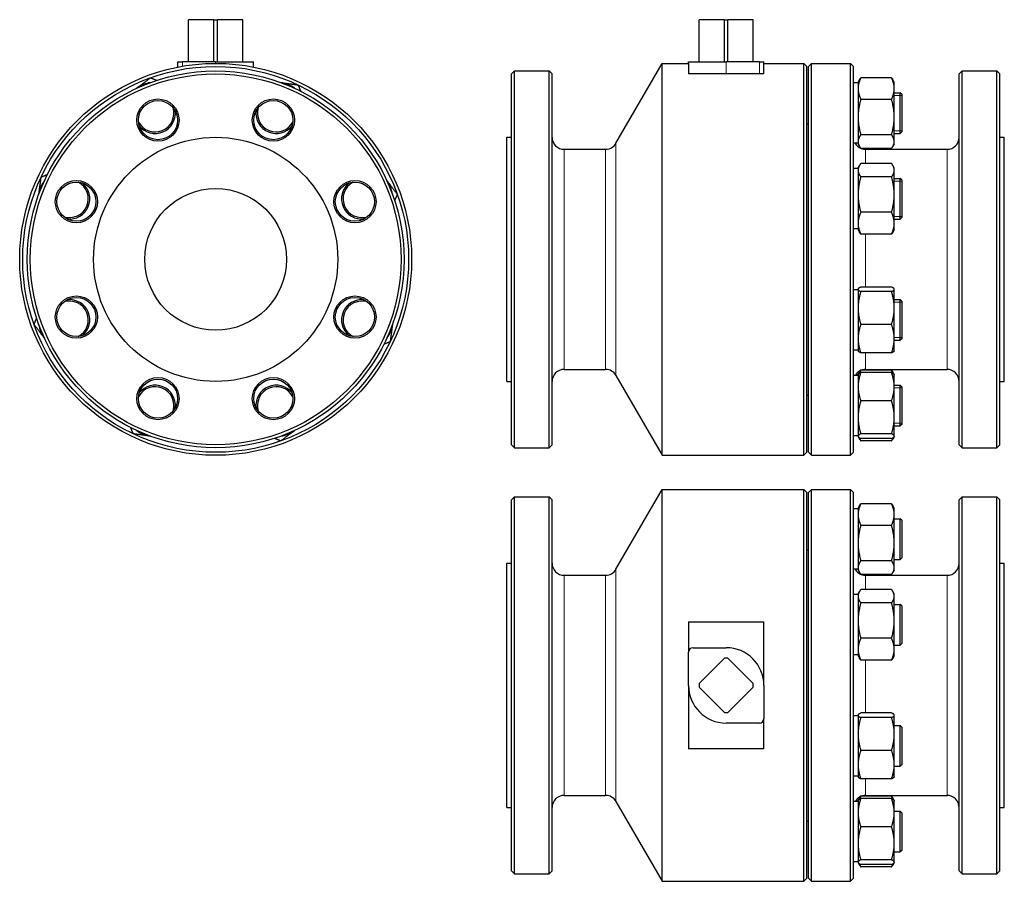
# Model space of a CAD drawing. Header units: millimetres. Extents: x 131 to 784, y 11 to 582.
import ezdxf

# ---------------------------------------------------------------- set-up
doc = ezdxf.new("R2010")
doc.units = ezdxf.units.MM
doc.layers.add('Widoczne (ISO)', color=7, linetype='Continuous', lineweight=25)
doc.layers.add('Widoczne wąskie (ISO)', color=7, linetype='Continuous', lineweight=20)

msp = doc.modelspace()

# ---------------------------------------------------------------- linework, layer by layer
at = {"layer": 'Widoczne (ISO)'}
for p, q in [((242.97, 582.22), (243.01, 582.22)), ((242.97, 554.22), (242.97, 582.22)), ((243.01, 554.22), (243.01, 582.22)), ((259.85, 582.22), (243.01, 582.22)), ((259.85, 554.22), (259.85, 582.22)), ((259.85, 582.22), (262.1, 582.22)), ((262.1, 554.22), (262.1, 582.22)), ((278.94, 582.22), (262.1, 582.22)), ((278.94, 582.22), (278.97, 582.22)), ((278.94, 554.22), (278.94, 582.22)), ((278.97, 554.22), (278.97, 582.22)), ((581.64, 582.22), (581.68, 582.22)), ((581.64, 554.22), (581.64, 582.22)), ((581.68, 554.22), (581.68, 582.22)), ((598.51, 582.22), (581.68, 582.22)), ((598.51, 554.22), (598.51, 582.22)), ((598.51, 582.22), (600.77, 582.22)), ((600.77, 554.22), (600.77, 582.22)), ((617.6, 582.22), (600.77, 582.22)), ((617.6, 554.22), (617.6, 582.22)), ((617.6, 582.22), (617.64, 582.22)), ((617.64, 554.22), (617.64, 582.22)), ((235.97, 554.22), (238.97, 554.22)), ((235.97, 550.79), (235.97, 554.22)), ((260.97, 554.22), (238.97, 554.22)), ((260.97, 554.22), (285.97, 554.22)), ((285.97, 550.79), (285.97, 554.22)), ((526.54, 500.22), (557.14, 553.22)), ((557.14, 293.22), (557.14, 553.22)), ((557.14, 553.22), (574.64, 553.22)), ((574.64, 553.22), (574.64, 554.22)), ((574.64, 554.22), (599.64, 554.22)), ((574.64, 553.22), (574.64, 546.22)), ((621.64, 554.22), (599.64, 554.22)), ((621.64, 554.22), (624.64, 554.22)), ((624.64, 551.34), (624.64, 554.22)), ((624.64, 553.22), (651.14, 553.22)), ((624.64, 546.22), (624.64, 551.34)), ((651.14, 293.22), (651.14, 553.22)), ((653.14, 551.22), (651.14, 553.22)), ((653.14, 295.22), (653.14, 551.22)), ((654.14, 551.22), (656.14, 553.22)), ((654.14, 295.22), (654.14, 551.22)), ((656.14, 293.22), (656.14, 553.22)), ((656.14, 553.22), (682.14, 553.22)), ((682.14, 293.22), (682.14, 553.22)), ((684.14, 551.22), (682.14, 553.22)), ((684.14, 295.22), (684.14, 551.22)), ((457.14, 546.22), (459.14, 548.22)), ((457.14, 300.22), (457.14, 546.22)), ((459.14, 298.22), (459.14, 548.22)), ((459.14, 548.22), (482.14, 548.22)), ((482.14, 298.22), (482.14, 548.22)), ((484.14, 546.22), (482.14, 548.22)), ((484.14, 300.22), (484.14, 546.22)), ((624.64, 546.22), (574.64, 546.22)), ((687.14, 540.73), (688.13, 542.45)), ((709.31, 543.7), (688.97, 543.7)), ((711.14, 540.73), (710.15, 542.45)), ((754.14, 546.22), (756.14, 548.22)), ((754.14, 300.22), (754.14, 546.22)), ((756.14, 298.22), (756.14, 548.22)), ((756.14, 548.22), (779.14, 548.22)), ((779.14, 298.22), (779.14, 548.22)), ((781.14, 546.22), (779.14, 548.22)), ((781.14, 300.22), (781.14, 546.22)), ((687.14, 540.23), (684.14, 540.23)), ((687.14, 540.73), (687.14, 536.53)), ((687.14, 536.53), (687.14, 517.62)), ((711.14, 536.53), (711.14, 540.73)), ((711.14, 517.62), (711.14, 536.53)), ((709.31, 529.36), (688.97, 529.36)), ((711.14, 533.73), (715.14, 533.73)), ((715.14, 506.73), (715.14, 533.73)), ((716.14, 532.73), (715.14, 533.73)), ((716.14, 532.73), (716.14, 507.73)), ((687.14, 517.62), (687.14, 501.31)), ((711.14, 501.31), (711.14, 517.62)), ((653.14, 513.22), (654.14, 513.22)), ((454.14, 342.22), (454.14, 504.22)), ((454.14, 504.22), (457.14, 504.22)), ((709.31, 505.88), (688.97, 505.88)), ((711.14, 506.73), (715.14, 506.73)), ((716.14, 507.73), (715.14, 506.73)), ((781.14, 504.22), (784.14, 504.22)), ((784.14, 342.22), (784.14, 504.22)), ((687.14, 500.23), (684.14, 500.23)), ((687.14, 501.31), (687.14, 499.73)), ((687.14, 499.73), (688.13, 498)), ((709.31, 496.75), (688.97, 496.75)), ((711.14, 499.73), (710.15, 498)), ((711.14, 499.73), (711.14, 501.31)), ((492.14, 496.22), (519.61, 496.22)), ((692.14, 496.22), (746.14, 496.22)), ((687.14, 483.4), (684.14, 483.4)), ((687.14, 483.9), (688.1, 485.56)), ((687.14, 483.9), (687.14, 482.37)), ((709.31, 486.86), (688.97, 486.86)), ((711.14, 483.9), (710.18, 485.56)), ((711.14, 482.37), (711.14, 483.9)), ((687.14, 482.37), (687.14, 466.14)), ((709.31, 477.87), (688.97, 477.87)), ((711.14, 466.14), (711.14, 482.37)), ((711.14, 476.9), (715.14, 476.9)), ((715.14, 449.9), (715.14, 476.9)), ((716.14, 475.9), (715.14, 476.9)), ((716.14, 475.9), (716.14, 450.9)), ((687.14, 466.14), (687.14, 447.18)), ((711.14, 447.18), (711.14, 466.14)), ((709.31, 454.42), (688.97, 454.42)), ((716.14, 450.9), (715.14, 449.9)), ((687.14, 447.18), (687.14, 442.9)), ((711.14, 449.9), (715.14, 449.9)), ((711.14, 442.9), (711.14, 447.18)), ((687.14, 443.4), (684.14, 443.4)), ((687.14, 442.9), (688.1, 441.24)), ((709.31, 439.94), (688.97, 439.94)), ((711.14, 442.9), (710.18, 441.24)), ((687.14, 403.04), (684.14, 403.04)), ((687.14, 403.54), (687.24, 403.7)), ((687.14, 403.54), (687.14, 403.37)), ((687.14, 403.37), (687.14, 390.95)), ((709.31, 404.87), (688.97, 404.87)), ((709.31, 401.86), (688.97, 401.86)), ((711.14, 403.54), (711.04, 403.7)), ((711.14, 403.37), (711.14, 403.54)), ((711.14, 390.95), (711.14, 403.37)), ((711.14, 396.54), (715.14, 396.54)), ((715.14, 369.54), (715.14, 396.54)), ((716.14, 395.54), (715.14, 396.54)), ((716.14, 395.54), (716.14, 370.54)), ((687.14, 390.95), (687.14, 370.61)), ((711.14, 370.61), (711.14, 390.95)), ((709.31, 380.03), (688.97, 380.03)), ((687.14, 370.61), (687.14, 362.54)), ((711.14, 362.54), (711.14, 370.61)), ((711.14, 369.54), (715.14, 369.54)), ((716.14, 370.54), (715.14, 369.54)), ((687.14, 363.04), (684.14, 363.04)), ((687.14, 362.54), (687.24, 362.37)), ((709.31, 361.2), (688.97, 361.2)), ((711.14, 362.54), (711.04, 362.37)), ((492.14, 350.22), (519.61, 350.22)), ((526.54, 346.22), (557.14, 293.22)), ((687.14, 346.21), (684.14, 346.21)), ((687.14, 346.71), (687.25, 346.9)), ((687.14, 346.71), (687.14, 338.75)), ((687.25, 346.9), (688.13, 348.43)), ((709.31, 348.11), (688.97, 348.11)), ((709.31, 349.69), (689.28, 349.69)), ((692.14, 350.22), (746.14, 350.22)), ((711.03, 346.9), (710.15, 348.43)), ((711.14, 346.71), (711.03, 346.9)), ((711.14, 338.75), (711.14, 346.71)), ((454.14, 342.22), (457.14, 342.22)), ((711.14, 339.71), (715.14, 339.71)), ((715.14, 312.71), (715.14, 339.71)), ((716.14, 338.71), (715.14, 339.71)), ((781.14, 342.22), (784.14, 342.22)), ((653.14, 333.22), (654.14, 333.22)), ((687.14, 338.75), (687.14, 318.43)), ((711.14, 318.43), (711.14, 338.75)), ((716.14, 338.71), (716.14, 313.71)), ((709.31, 329.38), (688.97, 329.38)), ((687.14, 318.43), (687.14, 305.89)), ((711.14, 305.89), (711.14, 318.43)), ((716.14, 313.71), (715.14, 312.71)), ((709.31, 307.48), (688.97, 307.48)), ((711.14, 312.71), (715.14, 312.71)), ((687.14, 306.21), (684.14, 306.21)), ((687.14, 305.89), (687.14, 305.71)), ((687.14, 305.71), (687.25, 305.52)), ((687.25, 305.52), (688.13, 303.99)), ((709.31, 304.31), (688.97, 304.31)), ((709.31, 302.73), (688.97, 302.73)), ((711.03, 305.52), (710.15, 303.99)), ((711.14, 305.71), (711.03, 305.52)), ((711.14, 305.71), (711.14, 305.89)), ((457.14, 300.22), (459.14, 298.22)), ((459.14, 298.22), (482.14, 298.22)), ((484.14, 300.22), (482.14, 298.22)), ((653.14, 295.22), (651.14, 293.22)), ((654.14, 295.22), (656.14, 293.22)), ((684.14, 295.22), (682.14, 293.22)), ((754.14, 300.22), (756.14, 298.22)), ((756.14, 298.22), (779.14, 298.22)), ((781.14, 300.22), (779.14, 298.22)), ((557.14, 293.22), (651.14, 293.22)), ((656.14, 293.22), (682.14, 293.22)), ((526.54, 217.61), (557.14, 270.61)), ((557.14, 10.61), (557.14, 270.61)), ((557.14, 270.61), (651.14, 270.61)), ((651.14, 10.61), (651.14, 270.61)), ((653.14, 268.61), (651.14, 270.61)), ((653.14, 12.61), (653.14, 268.61)), ((654.14, 268.61), (656.14, 270.61)), ((654.14, 12.61), (654.14, 268.61)), ((656.14, 10.61), (656.14, 270.61)), ((656.14, 270.61), (682.14, 270.61)), ((682.14, 10.61), (682.14, 270.61)), ((684.14, 268.61), (682.14, 270.61)), ((684.14, 12.61), (684.14, 268.61)), ((457.14, 263.61), (459.14, 265.61)), ((457.14, 17.61), (457.14, 263.61)), ((459.14, 15.61), (459.14, 265.61)), ((459.14, 265.61), (482.14, 265.61)), ((482.14, 15.61), (482.14, 265.61)), ((484.14, 263.61), (482.14, 265.61)), ((484.14, 17.61), (484.14, 263.61)), ((754.14, 263.61), (756.14, 265.61)), ((754.14, 17.61), (754.14, 263.61)), ((756.14, 15.61), (756.14, 265.61)), ((756.14, 265.61), (779.14, 265.61)), ((779.14, 15.61), (779.14, 265.61)), ((781.14, 263.61), (779.14, 265.61)), ((781.14, 17.61), (781.14, 263.61)), ((687.14, 257.62), (684.14, 257.62)), ((687.14, 258.12), (688.13, 259.84)), ((687.14, 258.12), (687.14, 253.92)), ((709.31, 261.1), (688.97, 261.1)), ((711.14, 258.12), (710.15, 259.84)), ((711.14, 253.92), (711.14, 258.12)), ((687.14, 253.92), (687.14, 235.01)), ((711.14, 235.01), (711.14, 253.92)), ((711.14, 251.12), (715.14, 251.12)), ((715.14, 224.12), (715.14, 251.12)), ((716.14, 250.12), (715.14, 251.12)), ((716.14, 250.12), (716.14, 225.12)), ((709.31, 246.75), (688.97, 246.75)), ((653.14, 230.61), (654.14, 230.61)), ((687.14, 235.01), (687.14, 218.7)), ((711.14, 218.7), (711.14, 235.01)), ((709.31, 223.27), (688.97, 223.27)), ((711.14, 224.12), (715.14, 224.12)), ((716.14, 225.12), (715.14, 224.12)), ((454.14, 59.61), (454.14, 221.61)), ((454.14, 221.61), (457.14, 221.61)), ((687.14, 217.62), (684.14, 217.62)), ((687.14, 218.7), (687.14, 217.12)), ((687.14, 217.12), (688.13, 215.4)), ((711.14, 217.12), (710.15, 215.4)), ((711.14, 217.12), (711.14, 218.7)), ((781.14, 221.61), (784.14, 221.61)), ((784.14, 59.61), (784.14, 221.61)), ((492.14, 213.61), (519.61, 213.61)), ((709.31, 214.14), (688.97, 214.14)), ((692.14, 213.61), (746.14, 213.61)), ((687.14, 201.29), (688.1, 202.95)), ((709.31, 204.25), (688.97, 204.25)), ((711.14, 201.29), (710.18, 202.95)), ((687.14, 200.79), (684.14, 200.79)), ((687.14, 201.29), (687.14, 199.76)), ((687.14, 199.76), (687.14, 183.54)), ((711.14, 199.76), (711.14, 201.29)), ((711.14, 183.54), (711.14, 199.76)), ((709.31, 195.26), (688.97, 195.26)), ((711.14, 194.29), (715.14, 194.29)), ((715.14, 167.29), (715.14, 194.29)), ((716.14, 193.29), (715.14, 194.29)), ((716.14, 193.29), (716.14, 168.29)), ((687.14, 183.54), (687.14, 164.57)), ((711.14, 164.57), (711.14, 183.54)), ((574.64, 182.69), (574.64, 162.61)), ((574.64, 182.69), (624.64, 182.69)), ((624.64, 140.61), (624.64, 182.69)), ((709.31, 171.81), (688.97, 171.81)), ((577.64, 165.61), (599.64, 165.61)), ((687.14, 164.57), (687.14, 160.29)), ((711.14, 167.29), (715.14, 167.29)), ((711.14, 160.29), (711.14, 164.57)), ((716.14, 168.29), (715.14, 167.29)), ((574.64, 140.61), (574.64, 162.61)), ((581.68, 141.74), (598.51, 158.57)), ((600.77, 158.57), (617.6, 141.74)), ((687.14, 160.79), (684.14, 160.79)), ((687.14, 160.29), (688.1, 158.63)), ((709.31, 157.33), (688.97, 157.33)), ((711.14, 160.29), (710.18, 158.63)), ((574.64, 140.61), (574.64, 98.53)), ((598.51, 122.64), (581.68, 139.48)), ((617.6, 139.48), (600.77, 122.64)), ((624.64, 140.61), (624.64, 118.61)), ((624.64, 98.53), (624.64, 118.61)), ((687.14, 120.43), (684.14, 120.43)), ((687.14, 120.93), (687.24, 121.1)), ((687.14, 120.93), (687.14, 120.76)), ((687.14, 120.76), (687.14, 108.34)), ((709.31, 122.27), (688.97, 122.27)), ((709.31, 119.26), (688.97, 119.26)), ((711.14, 120.93), (711.04, 121.1)), ((711.14, 120.76), (711.14, 120.93)), ((711.14, 108.34), (711.14, 120.76)), ((621.64, 115.61), (599.64, 115.61)), ((711.14, 113.93), (715.14, 113.93)), ((715.14, 86.93), (715.14, 113.93)), ((716.14, 112.93), (715.14, 113.93)), ((716.14, 112.93), (716.14, 87.93)), ((687.14, 108.34), (687.14, 88)), ((711.14, 88), (711.14, 108.34)), ((624.64, 98.53), (574.64, 98.53)), ((709.31, 97.42), (688.97, 97.42)), ((687.14, 88), (687.14, 79.93)), ((711.14, 79.93), (711.14, 88)), ((711.14, 86.93), (715.14, 86.93)), ((716.14, 87.93), (715.14, 86.93)), ((687.14, 80.43), (684.14, 80.43)), ((687.14, 79.93), (687.24, 79.76)), ((709.31, 78.59), (688.97, 78.59)), ((711.14, 79.93), (711.04, 79.76)), ((492.14, 67.61), (519.61, 67.61)), ((687.25, 64.29), (688.13, 65.82)), ((709.31, 65.5), (688.97, 65.5)), ((709.31, 67.08), (689.28, 67.08)), ((692.14, 67.61), (746.14, 67.61)), ((711.03, 64.29), (710.15, 65.82)), ((454.14, 59.61), (457.14, 59.61)), ((526.54, 63.61), (557.14, 10.61)), ((687.14, 63.6), (684.14, 63.6)), ((687.14, 64.1), (687.25, 64.29)), ((687.14, 64.1), (687.14, 56.14)), ((711.14, 64.1), (711.03, 64.29)), ((711.14, 56.14), (711.14, 64.1)), ((781.14, 59.61), (784.14, 59.61)), ((687.14, 56.14), (687.14, 35.82)), ((711.14, 57.1), (715.14, 57.1)), ((711.14, 35.82), (711.14, 56.14)), ((715.14, 30.1), (715.14, 57.1)), ((716.14, 56.1), (715.14, 57.1)), ((716.14, 56.1), (716.14, 31.1)), ((653.14, 50.61), (654.14, 50.61)), ((709.31, 46.77), (688.97, 46.77)), ((687.14, 35.82), (687.14, 23.29)), ((711.14, 23.29), (711.14, 35.82)), ((711.14, 30.1), (715.14, 30.1)), ((716.14, 31.1), (715.14, 30.1)), ((687.14, 23.6), (684.14, 23.6)), ((687.14, 23.29), (687.14, 23.1)), ((687.14, 23.1), (687.25, 22.92)), ((687.25, 22.92), (688.13, 21.38)), ((709.31, 24.87), (688.97, 24.87)), ((709.31, 21.7), (688.97, 21.7)), ((709.31, 20.12), (688.97, 20.12)), ((711.03, 22.92), (710.15, 21.38)), ((711.14, 23.1), (711.03, 22.92)), ((711.14, 23.1), (711.14, 23.29)), ((457.14, 17.61), (459.14, 15.61)), ((459.14, 15.61), (482.14, 15.61)), ((484.14, 17.61), (482.14, 15.61)), ((754.14, 17.61), (756.14, 15.61)), ((756.14, 15.61), (779.14, 15.61)), ((781.14, 17.61), (779.14, 15.61)), ((557.14, 10.61), (651.14, 10.61)), ((653.14, 12.61), (651.14, 10.61)), ((654.14, 12.61), (656.14, 10.61)), ((656.14, 10.61), (682.14, 10.61)), ((684.14, 12.61), (682.14, 10.61))]:
    msp.add_line(p, q, dxfattribs=at)
for centre, radius in [((260.97, 423.22), 130), ((260.97, 423.22), 128), ((260.97, 423.22), 125), ((260.97, 423.22), 123), ((222.71, 515.61), 14), ((299.24, 515.61), 14), ((222.71, 515.61), 13), ((299.24, 515.61), 13), ((260.97, 423.22), 81), ((168.59, 461.49), 14), ((168.59, 461.49), 13), ((353.36, 461.49), 14), ((353.36, 461.49), 13), ((260.97, 423.22), 47), ((168.59, 384.95), 14), ((353.36, 384.95), 14), ((168.59, 384.95), 13), ((353.36, 384.95), 13), ((222.71, 330.83), 14), ((222.71, 330.83), 13), ((299.24, 330.83), 14), ((299.24, 330.83), 13)]:
    msp.add_circle(centre, radius, dxfattribs=at)
for centre, radius, start, end in [((220.79, 520.23), 20.5, 98.64526, 126.35474), ((301.16, 520.23), 20.5, 53.64526, 81.35474), ((220.79, 520.23), 12.5, 208.12401, 16.87599), ((301.16, 520.23), 12.5, 163.12401, 331.87599), ((220.79, 520.23), 13.5, 218.95925, 6.04075), ((301.16, 520.23), 13.5, 173.95925, 321.04075), ((492.14, 504.22), 8, 180, 270), ((746.14, 504.22), 8, 270, 0), ((519.61, 504.22), 8, 270, 330), ((692.14, 504.22), 8, 209.93923, 245.58255), ((692.14, 504.22), 8, 249.06462, 270), ((163.97, 463.4), 20.5, 143.64526, 171.35474), ((163.97, 463.4), 12.5, 253.12401, 61.87599), ((163.97, 463.4), 13.5, 263.95925, 51.04075), ((357.98, 463.4), 13.5, 128.95925, 276.04075), ((357.98, 463.4), 12.5, 118.12401, 286.87599), ((357.98, 463.4), 20.5, 8.64526, 36.35474), ((163.97, 383.04), 12.5, 298.12401, 106.87599), ((163.97, 383.04), 13.5, 308.95925, 96.04075), ((357.98, 383.04), 13.5, 83.95925, 231.04075), ((357.98, 383.04), 12.5, 73.12401, 241.87599), ((163.97, 383.04), 20.5, 188.64526, 216.35474), ((357.98, 383.04), 20.5, 323.64526, 351.35474), ((492.14, 342.22), 8, 90, 180), ((519.61, 342.22), 8, 30, 90), ((692.14, 342.22), 8, 90, 150.06077), ((746.14, 342.22), 8, 0, 90), ((220.79, 326.21), 13.5, 353.95925, 141.04075), ((301.16, 326.21), 13.5, 38.95925, 186.04075), ((220.79, 326.21), 12.5, 343.12401, 151.87599), ((301.16, 326.21), 12.5, 28.12401, 196.87599), ((220.79, 326.21), 20.5, 233.64526, 261.35474), ((301.16, 326.21), 20.5, 278.64526, 306.35474), ((492.14, 221.61), 8, 180, 270), ((519.61, 221.61), 8, 270, 330), ((692.14, 221.61), 8, 209.93923, 245.58255), ((746.14, 221.61), 8, 270, 0), ((692.14, 221.61), 8, 249.06462, 270), ((577.64, 162.61), 3, 90, 180), ((599.64, 140.61), 25, 0, 90), ((599.64, 140.61), 18, 86.40962, 93.59038), ((599.64, 140.61), 25, 180, 270), ((599.64, 140.61), 18, 176.40962, 183.59038), ((599.64, 140.61), 18, 356.40962, 3.59038), ((599.64, 140.61), 18, 266.40962, 273.59038), ((621.64, 118.61), 3, 270, 0), ((492.14, 59.61), 8, 90, 180), ((519.61, 59.61), 8, 30, 90), ((692.14, 59.61), 8, 90, 150.06077), ((746.14, 59.61), 8, 0, 90)]:
    msp.add_arc(centre, radius, start, end, dxfattribs=at)
for points, weights in [([(208.63, 536.73), (212.88, 539.97), (217.78, 543.7)], [1.00211875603, 1.03686412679, 1]), ([(217.78, 543.7), (219.95, 542.8), (221.94, 541.97)], [1, 1.01371379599, 1.01751749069]), ([(688.97, 543.7), (687.14, 539.86), (687.14, 536.53)], [1, 1.0379548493, 1]), ([(688.13, 542.45), (688.49, 543.05), (688.97, 543.7)], [1.01453616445, 1.00979681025, 1]), ([(711.14, 536.53), (711.14, 539.86), (709.31, 543.7)], [1, 1.0379548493, 1]), ([(709.31, 543.7), (709.8, 543.05), (710.15, 542.45)], [1, 1.00979681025, 1.01453616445]), ([(304.23, 540.5), (309.52, 539.78), (315.63, 538.96)], [1.00211875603, 1.03686412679, 1]), ([(315.63, 538.96), (316.52, 536.78), (317.34, 534.79)], [1, 1.01371379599, 1.01751749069]), ([(687.14, 536.53), (687.14, 533.2), (688.97, 529.36)], [1, 1.0379548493, 1]), ([(709.31, 529.36), (711.14, 533.2), (711.14, 536.53)], [1, 1.0379548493, 1]), ([(688.97, 529.36), (687.14, 523.07), (687.14, 517.62)], [1, 1.0379548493, 1]), ([(711.14, 517.62), (711.14, 523.07), (709.31, 529.36)], [1, 1.0379548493, 1]), ([(687.14, 517.62), (687.14, 512.17), (688.97, 505.88)], [1, 1.0379548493, 1]), ([(709.31, 505.88), (711.14, 512.17), (711.14, 517.62)], [1, 1.0379548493, 1]), ([(688.97, 505.88), (687.14, 503.43), (687.14, 501.31)], [1, 1.0379548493, 1]), ([(711.14, 501.31), (711.14, 503.43), (709.31, 505.88)], [1, 1.0379548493, 1]), ([(687.14, 501.31), (687.14, 499.19), (688.97, 496.75)], [1, 1.0379548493, 1]), ([(709.31, 496.75), (711.14, 499.19), (711.14, 501.31)], [1, 1.0379548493, 1]), ([(688.97, 486.86), (687.14, 484.45), (687.14, 482.37)], [1, 1.0379548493, 1]), ([(711.14, 482.37), (711.14, 484.45), (709.31, 486.86)], [1, 1.0379548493, 1]), ([(143.7, 466.47), (144.41, 471.76), (145.24, 477.87)], [1.00211875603, 1.03686412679, 1]), ([(145.24, 477.87), (147.41, 478.76), (149.4, 479.58)], [1, 1.01371379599, 1.01751749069]), ([(687.14, 482.37), (687.14, 480.28), (688.97, 477.87)], [1, 1.0379548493, 1]), ([(688.97, 477.87), (687.14, 471.59), (687.14, 466.14)], [1, 1.0379548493, 1]), ([(709.31, 477.87), (711.14, 480.28), (711.14, 482.37)], [1, 1.0379548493, 1]), ([(711.14, 466.14), (711.14, 471.59), (709.31, 477.87)], [1, 1.0379548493, 1]), ([(374.49, 475.56), (377.72, 471.31), (381.46, 466.41)], [1.00211875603, 1.03686412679, 1]), ([(381.46, 466.41), (380.56, 464.24), (379.72, 462.25)], [1, 1.01371379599, 1.01751749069]), ([(687.14, 466.14), (687.14, 460.7), (688.97, 454.42)], [1, 1.0379548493, 1]), ([(709.31, 454.42), (711.14, 460.7), (711.14, 466.14)], [1, 1.0379548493, 1]), ([(688.97, 454.42), (687.14, 450.54), (687.14, 447.18)], [1, 1.0379548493, 1]), ([(711.14, 447.18), (711.14, 450.54), (709.31, 454.42)], [1, 1.0379548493, 1]), ([(687.14, 447.18), (687.14, 443.82), (688.97, 439.94)], [1, 1.0379548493, 1]), ([(709.31, 439.94), (711.14, 443.82), (711.14, 447.18)], [1, 1.0379548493, 1]), ([(688.97, 439.94), (688.46, 440.61), (688.1, 441.24)], [1, 1.01030667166, 1.01501577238]), ([(710.18, 441.24), (709.82, 440.61), (709.31, 439.94)], [1.01501577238, 1.01030667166, 1]), ([(688.97, 404.87), (687.14, 404.07), (687.14, 403.37)], [1, 1.0379548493, 1]), ([(687.14, 403.37), (687.14, 402.67), (688.97, 401.86)], [1, 1.0379548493, 1]), ([(688.97, 401.86), (687.14, 396.01), (687.14, 390.95)], [1, 1.0379548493, 1]), ([(711.14, 403.37), (711.14, 404.07), (709.31, 404.87)], [1, 1.0379548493, 1]), ([(709.31, 401.86), (711.14, 402.67), (711.14, 403.37)], [1, 1.0379548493, 1]), ([(711.14, 390.95), (711.14, 396.01), (709.31, 401.86)], [1, 1.0379548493, 1]), ([(687.14, 390.95), (687.14, 385.88), (688.97, 380.03)], [1, 1.0379548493, 1]), ([(709.31, 380.03), (711.14, 385.88), (711.14, 390.95)], [1, 1.0379548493, 1]), ([(140.49, 380.03), (141.39, 382.19), (142.23, 384.18)], [1, 1.01371379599, 1.01751749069]), ([(147.46, 370.87), (144.22, 375.12), (140.49, 380.03)], [1.00211875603, 1.03686412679, 1]), ([(378.25, 379.97), (377.54, 374.67), (376.71, 368.56)], [1.00211875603, 1.03686412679, 1]), ([(688.97, 380.03), (687.14, 374.98), (687.14, 370.61)], [1, 1.0379548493, 1]), ([(711.14, 370.61), (711.14, 374.98), (709.31, 380.03)], [1, 1.0379548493, 1]), ([(376.71, 368.56), (374.54, 367.67), (372.54, 366.85)], [1, 1.01371379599, 1.01751749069]), ([(687.14, 370.61), (687.14, 366.24), (688.97, 361.2)], [1, 1.0379548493, 1]), ([(709.31, 361.2), (711.14, 366.24), (711.14, 370.61)], [1, 1.0379548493, 1]), ([(688.97, 361.2), (687.55, 361.82), (687.24, 362.37)], [1, 1.02916665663, 1.01350669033]), ([(711.04, 362.37), (710.73, 361.82), (709.31, 361.2)], [1.01350669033, 1.02916665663, 1]), ([(688.97, 348.11), (687.14, 343.09), (687.14, 338.75)], [1, 1.0379548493, 1]), ([(687.25, 346.9), (687.57, 347.46), (688.97, 348.11)], [1.01400449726, 1.02869201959, 1]), ([(688.9, 349.53), (688.45, 348.57), (688.12, 347.66)], [1.00148935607, 1.0104092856, 1.01477953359]), ([(688.13, 348.43), (688.43, 348.95), (688.83, 349.5)], [1.01453616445, 1.01047856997, 1.00271390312]), ([(710.17, 347.66), (709.81, 348.64), (709.31, 349.69)], [1.01477953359, 1.01005189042, 1]), ([(709.31, 349.69), (709.8, 349.04), (710.15, 348.43)], [1, 1.00979681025, 1.01453616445]), ([(711.14, 338.75), (711.14, 343.09), (709.31, 348.11)], [1, 1.0379548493, 1]), ([(709.31, 348.11), (710.71, 347.46), (711.03, 346.9)], [1, 1.02869201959, 1.01400449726]), ([(687.14, 338.75), (687.14, 334.4), (688.97, 329.38)], [1, 1.0379548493, 1]), ([(709.31, 329.38), (711.14, 334.4), (711.14, 338.75)], [1, 1.0379548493, 1]), ([(688.97, 329.38), (687.14, 323.51), (687.14, 318.43)], [1, 1.0379548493, 1]), ([(711.14, 318.43), (711.14, 323.51), (709.31, 329.38)], [1, 1.0379548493, 1]), ([(687.14, 318.43), (687.14, 313.35), (688.97, 307.48)], [1, 1.0379548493, 1]), ([(709.31, 307.48), (711.14, 313.35), (711.14, 318.43)], [1, 1.0379548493, 1]), ([(206.32, 307.48), (205.43, 309.65), (204.61, 311.65)], [1, 1.01371379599, 1.01751749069]), ([(217.72, 305.94), (212.43, 306.65), (206.32, 307.48)], [1.00211875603, 1.03686412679, 1]), ([(313.32, 309.71), (309.07, 306.47), (304.17, 302.73)], [1.00211875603, 1.03686412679, 1]), ([(688.97, 307.48), (687.14, 306.63), (687.14, 305.89)], [1, 1.0379548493, 1]), ([(711.14, 305.89), (711.14, 306.63), (709.31, 307.48)], [1, 1.0379548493, 1]), ([(304.17, 302.73), (302, 303.64), (300.01, 304.47)], [1, 1.01371379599, 1.01751749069]), ([(687.14, 305.89), (687.14, 305.16), (688.97, 304.31)], [1, 1.0379548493, 1]), ([(687.57, 305.15), (688.02, 304.01), (688.97, 302.73)], [1.01896735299, 1.01941461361, 1]), ([(709.31, 304.31), (711.14, 305.16), (711.14, 305.89)], [1, 1.0379548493, 1]), ([(709.31, 302.73), (710.26, 304.01), (710.71, 305.15)], [1, 1.01941461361, 1.01896735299]), ([(688.97, 261.1), (687.14, 257.25), (687.14, 253.92)], [1, 1.0379548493, 1]), ([(688.13, 259.84), (688.49, 260.45), (688.97, 261.1)], [1.01453616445, 1.00979681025, 1]), ([(711.14, 253.92), (711.14, 257.25), (709.31, 261.1)], [1, 1.0379548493, 1]), ([(709.31, 261.1), (709.8, 260.45), (710.15, 259.84)], [1, 1.00979681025, 1.01453616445]), ([(687.14, 253.92), (687.14, 250.59), (688.97, 246.75)], [1, 1.0379548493, 1]), ([(709.31, 246.75), (711.14, 250.59), (711.14, 253.92)], [1, 1.0379548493, 1]), ([(688.97, 246.75), (687.14, 240.46), (687.14, 235.01)], [1, 1.0379548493, 1]), ([(711.14, 235.01), (711.14, 240.46), (709.31, 246.75)], [1, 1.0379548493, 1]), ([(687.14, 235.01), (687.14, 229.56), (688.97, 223.27)], [1, 1.0379548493, 1]), ([(709.31, 223.27), (711.14, 229.56), (711.14, 235.01)], [1, 1.0379548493, 1]), ([(688.97, 223.27), (687.14, 220.82), (687.14, 218.7)], [1, 1.0379548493, 1]), ([(711.14, 218.7), (711.14, 220.82), (709.31, 223.27)], [1, 1.0379548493, 1]), ([(687.14, 218.7), (687.14, 216.58), (688.97, 214.14)], [1, 1.0379548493, 1]), ([(709.31, 214.14), (711.14, 216.58), (711.14, 218.7)], [1, 1.0379548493, 1]), ([(688.97, 204.25), (687.14, 201.84), (687.14, 199.76)], [1, 1.0379548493, 1]), ([(711.14, 199.76), (711.14, 201.84), (709.31, 204.25)], [1, 1.0379548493, 1]), ([(687.14, 199.76), (687.14, 197.67), (688.97, 195.26)], [1, 1.0379548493, 1]), ([(709.31, 195.26), (711.14, 197.67), (711.14, 199.76)], [1, 1.0379548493, 1]), ([(688.97, 195.26), (687.14, 188.98), (687.14, 183.54)], [1, 1.0379548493, 1]), ([(711.14, 183.54), (711.14, 188.98), (709.31, 195.26)], [1, 1.0379548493, 1]), ([(687.14, 183.54), (687.14, 178.09), (688.97, 171.81)], [1, 1.0379548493, 1]), ([(709.31, 171.81), (711.14, 178.09), (711.14, 183.54)], [1, 1.0379548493, 1]), ([(688.97, 171.81), (687.14, 167.93), (687.14, 164.57)], [1, 1.0379548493, 1]), ([(711.14, 164.57), (711.14, 167.93), (709.31, 171.81)], [1, 1.0379548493, 1]), ([(687.14, 164.57), (687.14, 161.21), (688.97, 157.33)], [1, 1.0379548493, 1]), ([(709.31, 157.33), (711.14, 161.21), (711.14, 164.57)], [1, 1.0379548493, 1]), ([(688.97, 157.33), (688.46, 158), (688.1, 158.63)], [1, 1.01030667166, 1.01501577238]), ([(710.18, 158.63), (709.82, 158), (709.31, 157.33)], [1.01501577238, 1.01030667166, 1]), ([(688.97, 122.27), (687.14, 121.46), (687.14, 120.76)], [1, 1.0379548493, 1]), ([(687.14, 120.76), (687.14, 120.06), (688.97, 119.26)], [1, 1.0379548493, 1]), ([(688.97, 119.26), (687.14, 113.4), (687.14, 108.34)], [1, 1.0379548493, 1]), ([(711.14, 120.76), (711.14, 121.46), (709.31, 122.27)], [1, 1.0379548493, 1]), ([(709.31, 119.26), (711.14, 120.06), (711.14, 120.76)], [1, 1.0379548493, 1]), ([(711.14, 108.34), (711.14, 113.4), (709.31, 119.26)], [1, 1.0379548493, 1]), ([(687.14, 108.34), (687.14, 103.27), (688.97, 97.42)], [1, 1.0379548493, 1]), ([(709.31, 97.42), (711.14, 103.27), (711.14, 108.34)], [1, 1.0379548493, 1]), ([(688.97, 97.42), (687.14, 92.37), (687.14, 88)], [1, 1.0379548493, 1]), ([(711.14, 88), (711.14, 92.37), (709.31, 97.42)], [1, 1.0379548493, 1]), ([(687.14, 88), (687.14, 83.63), (688.97, 78.59)], [1, 1.0379548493, 1]), ([(709.31, 78.59), (711.14, 83.63), (711.14, 88)], [1, 1.0379548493, 1]), ([(688.97, 78.59), (687.55, 79.21), (687.24, 79.76)], [1, 1.02916665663, 1.01350669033]), ([(711.04, 79.76), (710.73, 79.21), (709.31, 78.59)], [1.01350669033, 1.02916665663, 1]), ([(688.97, 65.5), (687.14, 60.48), (687.14, 56.14)], [1, 1.0379548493, 1]), ([(687.25, 64.29), (687.57, 64.85), (688.97, 65.5)], [1.01400449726, 1.02869201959, 1]), ([(688.9, 66.92), (688.45, 65.96), (688.12, 65.05)], [1.00148935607, 1.0104092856, 1.01477953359]), ([(688.13, 65.82), (688.43, 66.34), (688.83, 66.89)], [1.01453616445, 1.01047856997, 1.00271390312]), ([(710.17, 65.05), (709.81, 66.03), (709.31, 67.08)], [1.01477953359, 1.01005189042, 1]), ([(709.31, 67.08), (709.8, 66.43), (710.15, 65.82)], [1, 1.00979681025, 1.01453616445]), ([(711.14, 56.14), (711.14, 60.48), (709.31, 65.5)], [1, 1.0379548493, 1]), ([(709.31, 65.5), (710.71, 64.85), (711.03, 64.29)], [1, 1.02869201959, 1.01400449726]), ([(687.14, 56.14), (687.14, 51.79), (688.97, 46.77)], [1, 1.0379548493, 1]), ([(709.31, 46.77), (711.14, 51.79), (711.14, 56.14)], [1, 1.0379548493, 1]), ([(688.97, 46.77), (687.14, 40.9), (687.14, 35.82)], [1, 1.0379548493, 1]), ([(711.14, 35.82), (711.14, 40.9), (709.31, 46.77)], [1, 1.0379548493, 1]), ([(687.14, 35.82), (687.14, 30.74), (688.97, 24.87)], [1, 1.0379548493, 1]), ([(709.31, 24.87), (711.14, 30.74), (711.14, 35.82)], [1, 1.0379548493, 1]), ([(688.97, 24.87), (687.14, 24.02), (687.14, 23.29)], [1, 1.0379548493, 1]), ([(687.14, 23.29), (687.14, 22.55), (688.97, 21.7)], [1, 1.0379548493, 1]), ([(687.57, 22.54), (688.02, 21.4), (688.97, 20.12)], [1.01896735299, 1.01941461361, 1]), ([(711.14, 23.29), (711.14, 24.02), (709.31, 24.87)], [1, 1.0379548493, 1]), ([(709.31, 21.7), (711.14, 22.55), (711.14, 23.29)], [1, 1.0379548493, 1]), ([(709.31, 20.12), (710.26, 21.4), (710.71, 22.54)], [1, 1.01941461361, 1.01896735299])]:
    msp.add_rational_spline(points, weights, degree=2, dxfattribs=at)
at = {"layer": 'Widoczne wąskie (ISO)'}
for p, q in [((238.97, 551.34), (238.97, 554.22)), ((260.97, 553.22), (260.97, 554.22)), ((599.64, 546.22), (599.64, 554.22)), ((621.64, 546.22), (621.64, 554.22)), ((716.14, 531.91), (711.14, 531.91)), ((711.14, 508.54), (716.14, 508.54)), ((526.54, 346.22), (526.54, 500.22)), ((492.14, 350.22), (492.14, 496.22)), ((519.61, 350.22), (519.61, 496.22)), ((692.14, 486.86), (692.14, 496.22)), ((746.14, 350.22), (746.14, 496.22)), ((716.14, 475.09), (711.14, 475.09)), ((711.14, 451.71), (716.14, 451.71)), ((692.14, 404.87), (692.14, 439.94)), ((716.14, 394.72), (711.14, 394.72)), ((711.14, 371.35), (716.14, 371.35)), ((692.14, 350.22), (692.14, 361.2)), ((716.14, 337.9), (711.14, 337.9)), ((711.14, 314.52), (716.14, 314.52)), ((526.54, 63.61), (526.54, 217.61)), ((492.14, 67.61), (492.14, 213.61)), ((519.61, 67.61), (519.61, 213.61)), ((692.14, 204.25), (692.14, 213.61)), ((746.14, 67.61), (746.14, 213.61)), ((692.14, 122.27), (692.14, 157.33)), ((692.14, 67.61), (692.14, 78.59))]:
    msp.add_line(p, q, dxfattribs=at)

doc.saveas('drawing.dxf')
